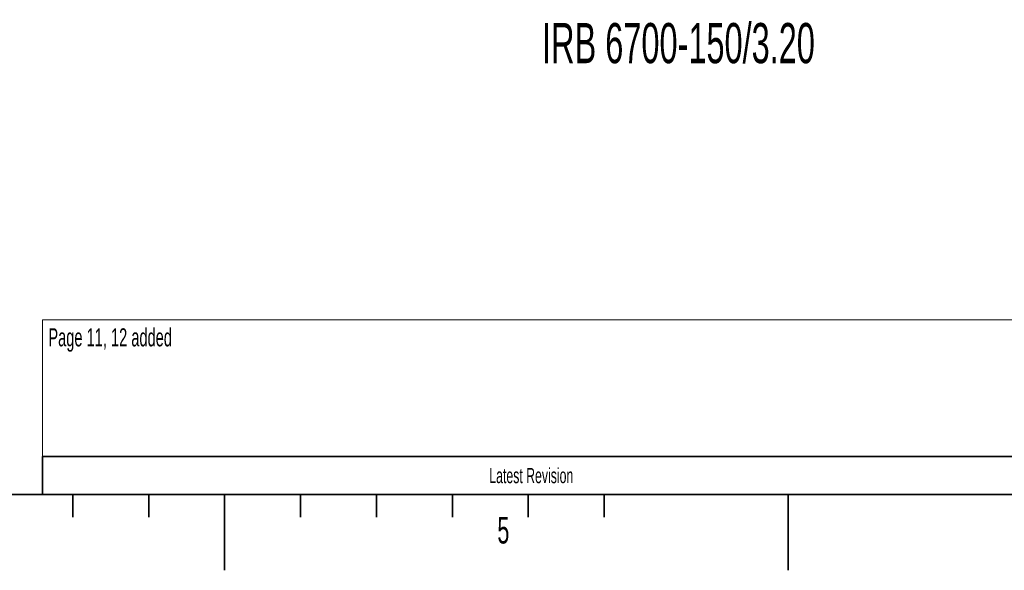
# Model space of a CAD drawing. Header units: millimetres. Extents: x 0 to 11920, y 0 to 8400.
# Tile 34 of 65: x 5440 to 8034, y 0 to 1451. Entities that reach past the tile are written whole.
import ezdxf

# ---------------------------------------------------------------- set-up
doc = ezdxf.new("R2010")
doc.units = ezdxf.units.MM
doc.header["$LTSCALE"] = 20
doc.linetypes.add('CENTERX2', pattern=[20.32, 12.7, -2.54, 2.54, -2.54])
doc.styles.add('SLDTEXTSTYLE0', font='TXT', dxfattribs={"width": 0.605})

msp = doc.modelspace()

# ---------------------------------------------------------------- linework, layer by layer
at = {"color": 7, "linetype": 'Continuous', "lineweight": 18}
for p, q in [((8060, 660), (5500, 660)), ((5500, 660), (5500, 300))]:
    msp.add_line(p, q, dxfattribs=at)
at = {"color": 7, "linetype": 'Continuous', "lineweight": 35}
for p, q in [((5500, 300), (8060, 300)), ((5500, 300), (5500, 200)), ((400, 200), (11720, 200)), ((5580, 200), (5580, 140)), ((5780, 200), (5780, 140)), ((5980, 200), (5980, 0)), ((6180, 200), (6180, 140)), ((6380, 200), (6380, 140)), ((6580, 200), (6580, 140)), ((6780, 200), (6780, 140)), ((6980, 200), (6980, 140)), ((7465, 0), (7465, 200))]:
    msp.add_line(p, q, dxfattribs=at)
at = {"color": 7, "linetype": 'CENTERX2', "lineweight": 35}
msp.add_line((5980, 200), (5980, 0), dxfattribs=at)

# ---------------------------------------------------------------- texts
at = {"color": 7, "linetype": 'Continuous', "lineweight": 0, "style": 'SLDTEXTSTYLE0'}
for s, insert, char_height, attachment_point in [('IRB 6700-150/3.20', (6816.41, 1442.29), 105.8333, 1), ('Page 11, 12 added', (5515.56, 637.81), 47.625, 1), ('Latest Revision', (6787.99, 269.67), 40, 2), ('5', (6698.69, 140.64), 70, 1)]:
    msp.add_mtext(s, dxfattribs=dict(at, insert=insert, char_height=char_height, attachment_point=attachment_point))

doc.saveas('drawing.dxf')
